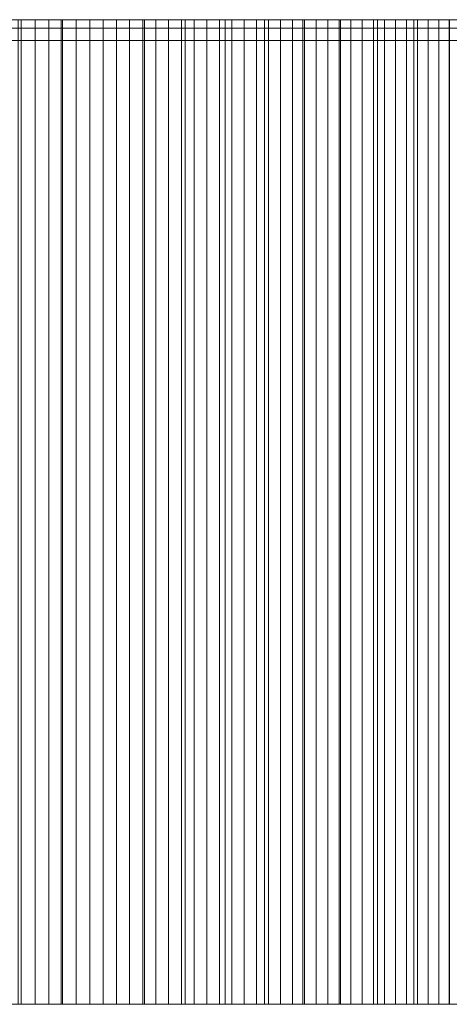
# Model space of a CAD drawing. Header units: centimetres. Extents: x -72 to 74, y -14 to 13.
# Tile 57 of 61: x 69.5 to 71.24, y 9.3 to 13.3. Entities that reach past the tile are written whole.
import ezdxf

# ---------------------------------------------------------------- set-up
doc = ezdxf.new("R2010")
doc.units = ezdxf.units.CM
doc.header["$LTSCALE"] = 2.54
doc.layers.add('Lucido design-1', color=7, linetype='Continuous')

# ---------------------------------------------------------------- blocks, each defined once
blk = doc.blocks.new('Gruppo-2-1')
at = {"color": 230, "linetype": 'Continuous', "lineweight": 9}
for points, invisible_edges in [([(29.3447, 13.3, -58.895), (29.3447, 13.3, -57.895), (73.3955, 13.3, -57.895), (29.3447, 13.3, -58.895)], 12), ([(74.3955, 13.3, -58.895), (29.3447, 13.3, -58.895), (73.3955, 13.3, -57.895), (74.3955, 13.3, -58.895)], 14), ([(68.8011, 13.3, 115.7204), (69.4948, 13.3, 116.5638), (69.8395, 13.3, 115.8761), (68.8011, 13.3, 115.7204)], 15), ([(68.862, 13.3, 115.598), (68.8011, 13.3, 115.7204), (69.8395, 13.3, 115.8761), (68.862, 13.3, 115.598)], 14), ([(68.9226, 13.3, 115.4753), (68.862, 13.3, 115.598), (69.8395, 13.3, 115.8761), (68.9226, 13.3, 115.4753)], 14), ([(68.9827, 13.3, 115.3525), (68.9226, 13.3, 115.4753), (69.8395, 13.3, 115.8761), (68.9827, 13.3, 115.3525)], 14), ([(69.0425, 13.3, 115.2295), (68.9827, 13.3, 115.3525), (69.8395, 13.3, 115.8761), (69.0425, 13.3, 115.2295)], 14), ([(69.1019, 13.3, 115.1063), (69.0425, 13.3, 115.2295), (69.8395, 13.3, 115.8761), (69.1019, 13.3, 115.1063)], 14), ([(69.1019, 13.3, 115.1063), (69.8395, 13.3, 115.8761), (70.1724, 13.3, 115.1826), (69.1019, 13.3, 115.1063)], 15), ([(69.1609, 13.3, 114.983), (69.1019, 13.3, 115.1063), (70.1724, 13.3, 115.1826), (69.1609, 13.3, 114.983)], 14), ([(69.2196, 13.3, 114.8594), (69.1609, 13.3, 114.983), (70.1724, 13.3, 115.1826), (69.2196, 13.3, 114.8594)], 14), ([(69.2778, 13.3, 114.7357), (69.2196, 13.3, 114.8594), (70.1724, 13.3, 115.1826), (69.2778, 13.3, 114.7357)], 14), ([(69.3357, 13.3, 114.6118), (69.2778, 13.3, 114.7357), (70.1724, 13.3, 115.1826), (69.3357, 13.3, 114.6118)], 14), ([(69.3357, 13.3, 114.6118), (70.1724, 13.3, 115.1826), (70.3344, 13.3, 114.8338), (69.3357, 13.3, 114.6118)], 13), ([(69.3932, 13.3, 114.4877), (69.3357, 13.3, 114.6118), (70.3344, 13.3, 114.8338), (69.3932, 13.3, 114.4877)], 14), ([(69.4503, 13.3, 114.3634), (69.3932, 13.3, 114.4877), (70.3344, 13.3, 114.8338), (69.4503, 13.3, 114.3634)], 14), ([(69.507, 13.3, 114.239), (69.4503, 13.3, 114.3634), (70.3344, 13.3, 114.8338), (69.507, 13.3, 114.239)], 14), ([(69.4948, 13.3, 116.5638), (69.6686, 13.3, 116.2207), (69.8395, 13.3, 115.8761), (69.4948, 13.3, 116.5638)], 12), ([(69.5633, 13.3, 114.1144), (69.507, 13.3, 114.239), (70.3344, 13.3, 114.8338), (69.5633, 13.3, 114.1144)], 14), ([(69.5633, 13.3, 114.1144), (70.3344, 13.3, 114.8338), (70.6494, 13.3, 114.132), (69.5633, 13.3, 114.1144)], 15), ([(69.6192, 13.3, 113.9896), (69.5633, 13.3, 114.1144), (70.6494, 13.3, 114.132), (69.6192, 13.3, 113.9896)], 14), ([(69.6748, 13.3, 113.8646), (69.6192, 13.3, 113.9896), (70.6494, 13.3, 114.132), (69.6748, 13.3, 113.8646)], 14), ([(69.7299, 13.3, 113.7394), (69.6748, 13.3, 113.8646), (70.6494, 13.3, 114.132), (69.7299, 13.3, 113.7394)], 14), ([(69.7847, 13.3, 113.6141), (69.7299, 13.3, 113.7394), (70.6494, 13.3, 114.132), (69.7847, 13.3, 113.6141)], 14), ([(69.8391, 13.3, 113.4887), (69.7847, 13.3, 113.6141), (70.6494, 13.3, 114.132), (69.8391, 13.3, 113.4887)], 14), ([(69.8931, 13.3, 113.363), (69.8391, 13.3, 113.4887), (70.6494, 13.3, 114.132), (69.8931, 13.3, 113.363)], 14), ([(69.8395, 13.3, 115.8761), (70.0074, 13.3, 115.5301), (70.1724, 13.3, 115.1826), (69.8395, 13.3, 115.8761)], 12), ([(69.8931, 13.3, 113.363), (70.6494, 13.3, 114.132), (70.9524, 13.3, 113.4249), (69.8931, 13.3, 113.363)], 15), ([(69.9467, 13.3, 113.2372), (69.8931, 13.3, 113.363), (70.9524, 13.3, 113.4249), (69.9467, 13.3, 113.2372)], 14), ([(69.9999, 13.3, 113.1112), (69.9467, 13.3, 113.2372), (70.9524, 13.3, 113.4249), (69.9999, 13.3, 113.1112)], 14), ([(70.0527, 13.3, 112.985), (69.9999, 13.3, 113.1112), (70.9524, 13.3, 113.4249), (70.0527, 13.3, 112.985)], 14), ([(70.1051, 13.3, 112.8587), (70.0527, 13.3, 112.985), (70.9524, 13.3, 113.4249), (70.1051, 13.3, 112.8587)], 14), ([(70.1572, 13.3, 112.7323), (70.1051, 13.3, 112.8587), (70.9524, 13.3, 113.4249), (70.1572, 13.3, 112.7323)], 14), ([(70.1572, 13.3, 112.7323), (70.9524, 13.3, 113.4249), (71.2432, 13.3, 112.7128), (70.1572, 13.3, 112.7323)], 15), ([(70.2088, 13.3, 112.6056), (70.1572, 13.3, 112.7323), (71.2432, 13.3, 112.7128), (70.2088, 13.3, 112.6056)], 14), ([(70.26, 13.3, 112.4788), (70.2088, 13.3, 112.6056), (71.2432, 13.3, 112.7128), (70.26, 13.3, 112.4788)], 14), ([(70.3109, 13.3, 112.3519), (70.26, 13.3, 112.4788), (71.2432, 13.3, 112.7128), (70.3109, 13.3, 112.3519)], 14), ([(70.3614, 13.3, 112.2248), (70.3109, 13.3, 112.3519), (71.2432, 13.3, 112.7128), (70.3614, 13.3, 112.2248)], 14), ([(70.3344, 13.3, 114.8338), (70.4934, 13.3, 114.4835), (70.6494, 13.3, 114.132), (70.3344, 13.3, 114.8338)], 12), ([(70.4114, 13.3, 112.0975), (70.3614, 13.3, 112.2248), (71.2432, 13.3, 112.7128), (70.4114, 13.3, 112.0975)], 14), ([(70.4611, 13.3, 111.9701), (70.4114, 13.3, 112.0975), (71.2432, 13.3, 112.7128), (70.4611, 13.3, 111.9701)], 14), ([(70.4611, 13.3, 111.9701), (71.2432, 13.3, 112.7128), (71.5219, 13.3, 111.9957), (70.4611, 13.3, 111.9701)], 15), ([(70.5103, 13.3, 111.8425), (70.4611, 13.3, 111.9701), (71.5219, 13.3, 111.9957), (70.5103, 13.3, 111.8425)], 14), ([(70.5592, 13.3, 111.7148), (70.5103, 13.3, 111.8425), (71.5219, 13.3, 111.9957), (70.5592, 13.3, 111.7148)], 14), ([(70.6077, 13.3, 111.5869), (70.5592, 13.3, 111.7148), (71.5219, 13.3, 111.9957), (70.6077, 13.3, 111.5869)], 14), ([(70.6558, 13.3, 111.4589), (70.6077, 13.3, 111.5869), (71.5219, 13.3, 111.9957), (70.6558, 13.3, 111.4589)], 14), ([(70.6494, 13.3, 114.132), (70.8024, 13.3, 113.7791), (70.9524, 13.3, 113.4249), (70.6494, 13.3, 114.132)], 12), ([(70.7034, 13.3, 111.3307), (70.6558, 13.3, 111.4589), (71.5219, 13.3, 111.9957), (70.7034, 13.3, 111.3307)], 14), ([(70.7034, 13.3, 111.3307), (71.5219, 13.3, 111.9957), (71.7882, 13.3, 111.2741), (70.7034, 13.3, 111.3307)], 15), ([(70.7507, 13.3, 111.2024), (70.7034, 13.3, 111.3307), (71.7882, 13.3, 111.2741), (70.7507, 13.3, 111.2024)], 14), ([(70.7976, 13.3, 111.0739), (70.7507, 13.3, 111.2024), (71.7882, 13.3, 111.2741), (70.7976, 13.3, 111.0739)], 14), ([(70.8441, 13.3, 110.9453), (70.7976, 13.3, 111.0739), (71.7882, 13.3, 111.2741), (70.8441, 13.3, 110.9453)], 14), ([(70.8902, 13.3, 110.8165), (70.8441, 13.3, 110.9453), (71.7882, 13.3, 111.2741), (70.8902, 13.3, 110.8165)], 14), ([(70.8902, 13.3, 110.8165), (71.7882, 13.3, 111.2741), (71.9168, 13.3, 110.9116), (70.8902, 13.3, 110.8165)], 13), ([(70.9359, 13.3, 110.6876), (70.8902, 13.3, 110.8165), (71.9168, 13.3, 110.9116), (70.9359, 13.3, 110.6876)], 14), ([(70.9811, 13.3, 110.5586), (70.9359, 13.3, 110.6876), (71.9168, 13.3, 110.9116), (70.9811, 13.3, 110.5586)], 14), ([(70.9524, 13.3, 113.4249), (71.0993, 13.3, 113.0695), (71.2432, 13.3, 112.7128), (70.9524, 13.3, 113.4249)], 12), ([(71.026, 13.3, 110.4294), (70.9811, 13.3, 110.5586), (71.9168, 13.3, 110.9116), (71.026, 13.3, 110.4294)], 14), ([(71.0705, 13.3, 110.3), (71.026, 13.3, 110.4294), (71.9168, 13.3, 110.9116), (71.0705, 13.3, 110.3)], 14), ([(71.1146, 13.3, 110.1706), (71.0705, 13.3, 110.3), (71.9168, 13.3, 110.9116), (71.1146, 13.3, 110.1706)], 14), ([(71.1146, 13.3, 110.1706), (71.9168, 13.3, 110.9116), (72.1645, 13.3, 110.1833), (71.1146, 13.3, 110.1706)], 15), ([(71.1582, 13.3, 110.041), (71.1146, 13.3, 110.1706), (72.1645, 13.3, 110.1833), (71.1582, 13.3, 110.041)], 14), ([(71.2015, 13.3, 109.9113), (71.1582, 13.3, 110.041), (72.1645, 13.3, 110.1833), (71.2015, 13.3, 109.9113)], 14), ([(71.2444, 13.3, 109.7814), (71.2015, 13.3, 109.9113), (72.1645, 13.3, 110.1833), (71.2444, 13.3, 109.7814)], 14), ([(71.2432, 13.3, 112.7128), (71.3841, 13.3, 112.3548), (71.5219, 13.3, 111.9957), (71.2432, 13.3, 112.7128)], 12), ([(-14.5734, 13.2658, 96.0359), (35.8883, 13.2658, 139.5837), (73.3955, 13.2658, 95.1085), (-14.5734, 13.2658, 96.0359)], 15), ([(-14.5734, 13.2658, -57.895), (-14.5734, 13.2658, 96.0359), (73.3955, 13.2658, 95.1085), (-14.5734, 13.2658, -57.895)], 14), ([(-14.5734, 13.2658, -57.895), (73.3955, 13.2658, 95.1085), (73.3955, 13.2658, -57.895), (-14.5734, 13.2658, -57.895)], 9), ([(35.8883, 13.2658, 139.5837), (59.2328, 13.2658, 128.4351), (73.3955, 13.2658, 95.1085), (35.8883, 13.2658, 139.5837)], 15), ([(59.2328, 13.2658, 128.4351), (65.2035, 13.2658, 121.6872), (70.4114, 13.2658, 112.0975), (59.2328, 13.2658, 128.4351)], 15), ([(59.2328, 13.2658, 128.4351), (70.4114, 13.2658, 112.0975), (73.3955, 13.2658, 95.1085), (59.2328, 13.2658, 128.4351)], 15), ([(65.2035, 13.2658, 121.6872), (67.9746, 13.2658, 117.2943), (70.4114, 13.2658, 112.0975), (65.2035, 13.2658, 121.6872)], 15), ([(67.9746, 13.2658, 117.2943), (69.0425, 13.2658, 115.2295), (70.4114, 13.2658, 112.0975), (67.9746, 13.2658, 117.2943)], 15), ([(69.0425, 13.2658, 115.2295), (69.4503, 13.2658, 114.3634), (69.8931, 13.2658, 113.363), (69.0425, 13.2658, 115.2295)], 15), ([(69.0425, 13.2658, 115.2295), (69.8931, 13.2658, 113.363), (70.4114, 13.2658, 112.0975), (69.0425, 13.2658, 115.2295)], 15), ([(69.4503, 13.2658, 114.3634), (69.507, 13.2658, 114.239), (69.6192, 13.2658, 113.9896), (69.4503, 13.2658, 114.3634)], 14), ([(69.4503, 13.2658, 114.3634), (69.6192, 13.2658, 113.9896), (69.8931, 13.2658, 113.363), (69.4503, 13.2658, 114.3634)], 15), ([(69.507, 13.2658, 114.239), (69.5633, 13.2658, 114.1144), (69.6192, 13.2658, 113.9896), (69.507, 13.2658, 114.239)], 12), ([(69.6192, 13.2658, 113.9896), (69.6748, 13.2658, 113.8646), (69.7299, 13.2658, 113.7394), (69.6192, 13.2658, 113.9896)], 12), ([(69.6192, 13.2658, 113.9896), (69.7299, 13.2658, 113.7394), (69.8931, 13.2658, 113.363), (69.6192, 13.2658, 113.9896)], 15), ([(69.7299, 13.2658, 113.7394), (69.7847, 13.2658, 113.6141), (69.8931, 13.2658, 113.363), (69.7299, 13.2658, 113.7394)], 14), ([(69.7847, 13.2658, 113.6141), (69.8391, 13.2658, 113.4887), (69.8931, 13.2658, 113.363), (69.7847, 13.2658, 113.6141)], 12), ([(69.8931, 13.2658, 113.363), (69.9467, 13.2658, 113.2372), (69.9999, 13.2658, 113.1112), (69.8931, 13.2658, 113.363)], 12), ([(69.8931, 13.2658, 113.363), (69.9999, 13.2658, 113.1112), (70.1572, 13.2658, 112.7323), (69.8931, 13.2658, 113.363)], 15), ([(69.8931, 13.2658, 113.363), (70.1572, 13.2658, 112.7323), (70.4114, 13.2658, 112.0975), (69.8931, 13.2658, 113.363)], 15), ([(69.9999, 13.2658, 113.1112), (70.0527, 13.2658, 112.985), (70.1572, 13.2658, 112.7323), (69.9999, 13.2658, 113.1112)], 14), ([(70.0527, 13.2658, 112.985), (70.1051, 13.2658, 112.8587), (70.1572, 13.2658, 112.7323), (70.0527, 13.2658, 112.985)], 12), ([(70.1572, 13.2658, 112.7323), (70.2088, 13.2658, 112.6056), (70.26, 13.2658, 112.4788), (70.1572, 13.2658, 112.7323)], 12), ([(70.1572, 13.2658, 112.7323), (70.26, 13.2658, 112.4788), (70.3109, 13.2658, 112.3519), (70.1572, 13.2658, 112.7323)], 13), ([(70.1572, 13.2658, 112.7323), (70.3109, 13.2658, 112.3519), (70.4114, 13.2658, 112.0975), (70.1572, 13.2658, 112.7323)], 15), ([(70.3109, 13.2658, 112.3519), (70.3614, 13.2658, 112.2248), (70.4114, 13.2658, 112.0975), (70.3109, 13.2658, 112.3519)], 12), ([(70.4114, 13.2658, 112.0975), (70.4611, 13.2658, 111.9701), (70.5103, 13.2658, 111.8425), (70.4114, 13.2658, 112.0975)], 12), ([(70.4114, 13.2658, 112.0975), (70.5103, 13.2658, 111.8425), (70.6077, 13.2658, 111.5869), (70.4114, 13.2658, 112.0975)], 15), ([(70.4114, 13.2658, 112.0975), (70.6077, 13.2658, 111.5869), (70.7507, 13.2658, 111.2024), (70.4114, 13.2658, 112.0975)], 15), ([(70.4114, 13.2658, 112.0975), (70.7507, 13.2658, 111.2024), (71.2015, 13.2658, 109.9113), (70.4114, 13.2658, 112.0975)], 15), ([(70.4114, 13.2658, 112.0975), (71.2015, 13.2658, 109.9113), (72.0846, 13.2658, 106.893), (70.4114, 13.2658, 112.0975)], 15), ([(70.4114, 13.2658, 112.0975), (72.0846, 13.2658, 106.893), (72.9295, 13.2658, 102.7402), (70.4114, 13.2658, 112.0975)], 15), ([(70.4114, 13.2658, 112.0975), (72.9295, 13.2658, 102.7402), (73.3955, 13.2658, 95.1085), (70.4114, 13.2658, 112.0975)], 15), ([(70.5103, 13.2658, 111.8425), (70.5592, 13.2658, 111.7148), (70.6077, 13.2658, 111.5869), (70.5103, 13.2658, 111.8425)], 12), ([(70.6077, 13.2658, 111.5869), (70.6558, 13.2658, 111.4589), (70.7507, 13.2658, 111.2024), (70.6077, 13.2658, 111.5869)], 14), ([(70.6558, 13.2658, 111.4589), (70.7034, 13.2658, 111.3307), (70.7507, 13.2658, 111.2024), (70.6558, 13.2658, 111.4589)], 12), ([(70.7507, 13.2658, 111.2024), (70.7976, 13.2658, 111.0739), (70.8441, 13.2658, 110.9453), (70.7507, 13.2658, 111.2024)], 12), ([(70.7507, 13.2658, 111.2024), (70.8441, 13.2658, 110.9453), (70.9359, 13.2658, 110.6876), (70.7507, 13.2658, 111.2024)], 15), ([(70.7507, 13.2658, 111.2024), (70.9359, 13.2658, 110.6876), (71.2015, 13.2658, 109.9113), (70.7507, 13.2658, 111.2024)], 15), ([(70.8441, 13.2658, 110.9453), (70.8902, 13.2658, 110.8165), (70.9359, 13.2658, 110.6876), (70.8441, 13.2658, 110.9453)], 12), ([(70.9359, 13.2658, 110.6876), (70.9811, 13.2658, 110.5586), (71.026, 13.2658, 110.4294), (70.9359, 13.2658, 110.6876)], 12), ([(70.9359, 13.2658, 110.6876), (71.026, 13.2658, 110.4294), (71.1146, 13.2658, 110.1706), (70.9359, 13.2658, 110.6876)], 15), ([(70.9359, 13.2658, 110.6876), (71.1146, 13.2658, 110.1706), (71.2015, 13.2658, 109.9113), (70.9359, 13.2658, 110.6876)], 15), ([(71.026, 13.2658, 110.4294), (71.0705, 13.2658, 110.3), (71.1146, 13.2658, 110.1706), (71.026, 13.2658, 110.4294)], 12), ([(71.1146, 13.2658, 110.1706), (71.1582, 13.2658, 110.041), (71.2015, 13.2658, 109.9113), (71.1146, 13.2658, 110.1706)], 12), ([(71.2015, 13.2658, 109.9113), (71.2444, 13.2658, 109.7814), (71.2868, 13.2658, 109.6514), (71.2015, 13.2658, 109.9113)], 12), ([(71.2015, 13.2658, 109.9113), (71.2868, 13.2658, 109.6514), (71.3289, 13.2658, 109.5213), (71.2015, 13.2658, 109.9113)], 13), ([(71.2015, 13.2658, 109.9113), (71.3289, 13.2658, 109.5213), (71.4118, 13.2658, 109.2606), (71.2015, 13.2658, 109.9113)], 15), ([(71.2015, 13.2658, 109.9113), (71.4118, 13.2658, 109.2606), (71.6508, 13.2658, 108.4756), (71.2015, 13.2658, 109.9113)], 15), ([(71.2015, 13.2658, 109.9113), (71.6508, 13.2658, 108.4756), (72.0846, 13.2658, 106.893), (71.2015, 13.2658, 109.9113)], 15), ([(-14.5734, 13.2158, 96.0359), (35.8883, 13.2158, 139.5837), (73.3955, 13.2158, 95.1085), (-14.5734, 13.2158, 96.0359)], 15), ([(-14.5734, 13.2158, -57.895), (-14.5734, 13.2158, 96.0359), (73.3955, 13.2158, 95.1085), (-14.5734, 13.2158, -57.895)], 14), ([(-14.5734, 13.2158, -57.895), (73.3955, 13.2158, 95.1085), (73.3955, 13.2158, -57.895), (-14.5734, 13.2158, -57.895)], 9), ([(35.8883, 13.2158, 139.5837), (59.2328, 13.2158, 128.4351), (73.3955, 13.2158, 95.1085), (35.8883, 13.2158, 139.5837)], 15), ([(59.2328, 13.2158, 128.4351), (65.2035, 13.2158, 121.6872), (70.4114, 13.2158, 112.0975), (59.2328, 13.2158, 128.4351)], 15), ([(59.2328, 13.2158, 128.4351), (70.4114, 13.2158, 112.0975), (73.3955, 13.2158, 95.1085), (59.2328, 13.2158, 128.4351)], 15), ([(65.2035, 13.2158, 121.6872), (67.9746, 13.2158, 117.2943), (70.4114, 13.2158, 112.0975), (65.2035, 13.2158, 121.6872)], 15), ([(67.9746, 13.2158, 117.2943), (69.0425, 13.2158, 115.2295), (70.4114, 13.2158, 112.0975), (67.9746, 13.2158, 117.2943)], 15), ([(69.0425, 13.2158, 115.2295), (69.4503, 13.2158, 114.3634), (69.8931, 13.2158, 113.363), (69.0425, 13.2158, 115.2295)], 15), ([(69.0425, 13.2158, 115.2295), (69.8931, 13.2158, 113.363), (70.4114, 13.2158, 112.0975), (69.0425, 13.2158, 115.2295)], 15), ([(69.4503, 13.2158, 114.3634), (69.507, 13.2158, 114.239), (69.6192, 13.2158, 113.9896), (69.4503, 13.2158, 114.3634)], 14), ([(69.4503, 13.2158, 114.3634), (69.6192, 13.2158, 113.9896), (69.8931, 13.2158, 113.363), (69.4503, 13.2158, 114.3634)], 15), ([(69.507, 13.2158, 114.239), (69.5633, 13.2158, 114.1144), (69.6192, 13.2158, 113.9896), (69.507, 13.2158, 114.239)], 12), ([(69.6192, 13.2158, 113.9896), (69.6748, 13.2158, 113.8646), (69.7299, 13.2158, 113.7394), (69.6192, 13.2158, 113.9896)], 12), ([(69.6192, 13.2158, 113.9896), (69.7299, 13.2158, 113.7394), (69.8931, 13.2158, 113.363), (69.6192, 13.2158, 113.9896)], 15), ([(69.7299, 13.2158, 113.7394), (69.7847, 13.2158, 113.6141), (69.8931, 13.2158, 113.363), (69.7299, 13.2158, 113.7394)], 14), ([(69.7847, 13.2158, 113.6141), (69.8391, 13.2158, 113.4887), (69.8931, 13.2158, 113.363), (69.7847, 13.2158, 113.6141)], 12), ([(69.8931, 13.2158, 113.363), (69.9467, 13.2158, 113.2372), (69.9999, 13.2158, 113.1112), (69.8931, 13.2158, 113.363)], 12), ([(69.8931, 13.2158, 113.363), (69.9999, 13.2158, 113.1112), (70.1572, 13.2158, 112.7323), (69.8931, 13.2158, 113.363)], 15), ([(69.8931, 13.2158, 113.363), (70.1572, 13.2158, 112.7323), (70.4114, 13.2158, 112.0975), (69.8931, 13.2158, 113.363)], 15), ([(69.9999, 13.2158, 113.1112), (70.0527, 13.2158, 112.985), (70.1572, 13.2158, 112.7323), (69.9999, 13.2158, 113.1112)], 14), ([(70.0527, 13.2158, 112.985), (70.1051, 13.2158, 112.8587), (70.1572, 13.2158, 112.7323), (70.0527, 13.2158, 112.985)], 12), ([(70.1572, 13.2158, 112.7323), (70.2088, 13.2158, 112.6056), (70.26, 13.2158, 112.4788), (70.1572, 13.2158, 112.7323)], 12), ([(70.1572, 13.2158, 112.7323), (70.26, 13.2158, 112.4788), (70.3109, 13.2158, 112.3519), (70.1572, 13.2158, 112.7323)], 13), ([(70.1572, 13.2158, 112.7323), (70.3109, 13.2158, 112.3519), (70.4114, 13.2158, 112.0975), (70.1572, 13.2158, 112.7323)], 15), ([(70.3109, 13.2158, 112.3519), (70.3614, 13.2158, 112.2248), (70.4114, 13.2158, 112.0975), (70.3109, 13.2158, 112.3519)], 12), ([(70.4114, 13.2158, 112.0975), (70.4611, 13.2158, 111.9701), (70.5103, 13.2158, 111.8425), (70.4114, 13.2158, 112.0975)], 12), ([(70.4114, 13.2158, 112.0975), (70.5103, 13.2158, 111.8425), (70.6077, 13.2158, 111.5869), (70.4114, 13.2158, 112.0975)], 15), ([(70.4114, 13.2158, 112.0975), (70.6077, 13.2158, 111.5869), (70.7507, 13.2158, 111.2024), (70.4114, 13.2158, 112.0975)], 15), ([(70.4114, 13.2158, 112.0975), (70.7507, 13.2158, 111.2024), (71.2015, 13.2158, 109.9113), (70.4114, 13.2158, 112.0975)], 15), ([(70.4114, 13.2158, 112.0975), (71.2015, 13.2158, 109.9113), (72.0846, 13.2158, 106.893), (70.4114, 13.2158, 112.0975)], 15), ([(70.4114, 13.2158, 112.0975), (72.0846, 13.2158, 106.893), (72.9295, 13.2158, 102.7402), (70.4114, 13.2158, 112.0975)], 15), ([(70.4114, 13.2158, 112.0975), (72.9295, 13.2158, 102.7402), (73.3955, 13.2158, 95.1085), (70.4114, 13.2158, 112.0975)], 15), ([(70.5103, 13.2158, 111.8425), (70.5592, 13.2158, 111.7148), (70.6077, 13.2158, 111.5869), (70.5103, 13.2158, 111.8425)], 12), ([(70.6077, 13.2158, 111.5869), (70.6558, 13.2158, 111.4589), (70.7507, 13.2158, 111.2024), (70.6077, 13.2158, 111.5869)], 14), ([(70.6558, 13.2158, 111.4589), (70.7034, 13.2158, 111.3307), (70.7507, 13.2158, 111.2024), (70.6558, 13.2158, 111.4589)], 12), ([(70.7507, 13.2158, 111.2024), (70.7976, 13.2158, 111.0739), (70.8441, 13.2158, 110.9453), (70.7507, 13.2158, 111.2024)], 12), ([(70.7507, 13.2158, 111.2024), (70.8441, 13.2158, 110.9453), (70.9359, 13.2158, 110.6876), (70.7507, 13.2158, 111.2024)], 15), ([(70.7507, 13.2158, 111.2024), (70.9359, 13.2158, 110.6876), (71.2015, 13.2158, 109.9113), (70.7507, 13.2158, 111.2024)], 15), ([(70.8441, 13.2158, 110.9453), (70.8902, 13.2158, 110.8165), (70.9359, 13.2158, 110.6876), (70.8441, 13.2158, 110.9453)], 12), ([(70.9359, 13.2158, 110.6876), (70.9811, 13.2158, 110.5586), (71.026, 13.2158, 110.4294), (70.9359, 13.2158, 110.6876)], 12), ([(70.9359, 13.2158, 110.6876), (71.026, 13.2158, 110.4294), (71.1146, 13.2158, 110.1706), (70.9359, 13.2158, 110.6876)], 15), ([(70.9359, 13.2158, 110.6876), (71.1146, 13.2158, 110.1706), (71.2015, 13.2158, 109.9113), (70.9359, 13.2158, 110.6876)], 15), ([(71.026, 13.2158, 110.4294), (71.0705, 13.2158, 110.3), (71.1146, 13.2158, 110.1706), (71.026, 13.2158, 110.4294)], 12), ([(71.1146, 13.2158, 110.1706), (71.1582, 13.2158, 110.041), (71.2015, 13.2158, 109.9113), (71.1146, 13.2158, 110.1706)], 12), ([(71.2015, 13.2158, 109.9113), (71.2444, 13.2158, 109.7814), (71.2868, 13.2158, 109.6514), (71.2015, 13.2158, 109.9113)], 12), ([(71.2015, 13.2158, 109.9113), (71.2868, 13.2158, 109.6514), (71.3289, 13.2158, 109.5213), (71.2015, 13.2158, 109.9113)], 13), ([(71.2015, 13.2158, 109.9113), (71.3289, 13.2158, 109.5213), (71.4118, 13.2158, 109.2606), (71.2015, 13.2158, 109.9113)], 15), ([(71.2015, 13.2158, 109.9113), (71.4118, 13.2158, 109.2606), (71.6508, 13.2158, 108.4756), (71.2015, 13.2158, 109.9113)], 15), ([(71.2015, 13.2158, 109.9113), (71.6508, 13.2158, 108.4756), (72.0846, 13.2158, 106.893), (71.2015, 13.2158, 109.9113)], 15), ([(29.3447, 9.3, -58.895), (29.3447, 9.3, -57.895), (73.3955, 9.3, -57.895), (29.3447, 9.3, -58.895)], 12), ([(74.3955, 9.3, -58.895), (29.3447, 9.3, -58.895), (73.3955, 9.3, -57.895), (74.3955, 9.3, -58.895)], 14), ([(68.8011, 9.3, 115.7204), (69.4948, 9.3, 116.5638), (69.8395, 9.3, 115.8761), (68.8011, 9.3, 115.7204)], 15), ([(68.862, 9.3, 115.598), (68.8011, 9.3, 115.7204), (69.8395, 9.3, 115.8761), (68.862, 9.3, 115.598)], 14), ([(68.9226, 9.3, 115.4753), (68.862, 9.3, 115.598), (69.8395, 9.3, 115.8761), (68.9226, 9.3, 115.4753)], 14), ([(68.9827, 9.3, 115.3525), (68.9226, 9.3, 115.4753), (69.8395, 9.3, 115.8761), (68.9827, 9.3, 115.3525)], 14), ([(69.0425, 9.3, 115.2295), (68.9827, 9.3, 115.3525), (69.8395, 9.3, 115.8761), (69.0425, 9.3, 115.2295)], 14), ([(69.1019, 9.3, 115.1063), (69.0425, 9.3, 115.2295), (69.8395, 9.3, 115.8761), (69.1019, 9.3, 115.1063)], 14), ([(69.1019, 9.3, 115.1063), (69.8395, 9.3, 115.8761), (70.1724, 9.3, 115.1826), (69.1019, 9.3, 115.1063)], 15), ([(69.1609, 9.3, 114.983), (69.1019, 9.3, 115.1063), (70.1724, 9.3, 115.1826), (69.1609, 9.3, 114.983)], 14), ([(69.2196, 9.3, 114.8594), (69.1609, 9.3, 114.983), (70.1724, 9.3, 115.1826), (69.2196, 9.3, 114.8594)], 14), ([(69.2778, 9.3, 114.7357), (69.2196, 9.3, 114.8594), (70.1724, 9.3, 115.1826), (69.2778, 9.3, 114.7357)], 14), ([(69.3357, 9.3, 114.6118), (69.2778, 9.3, 114.7357), (70.1724, 9.3, 115.1826), (69.3357, 9.3, 114.6118)], 14), ([(69.3357, 9.3, 114.6118), (70.1724, 9.3, 115.1826), (70.3344, 9.3, 114.8338), (69.3357, 9.3, 114.6118)], 13), ([(69.3932, 9.3, 114.4877), (69.3357, 9.3, 114.6118), (70.3344, 9.3, 114.8338), (69.3932, 9.3, 114.4877)], 14), ([(69.4503, 9.3, 114.3634), (69.3932, 9.3, 114.4877), (70.3344, 9.3, 114.8338), (69.4503, 9.3, 114.3634)], 14), ([(69.507, 9.3, 114.239), (69.4503, 9.3, 114.3634), (70.3344, 9.3, 114.8338), (69.507, 9.3, 114.239)], 14), ([(69.4948, 9.3, 116.5638), (69.6686, 9.3, 116.2207), (69.8395, 9.3, 115.8761), (69.4948, 9.3, 116.5638)], 12), ([(69.5633, 9.3, 114.1144), (69.507, 9.3, 114.239), (70.3344, 9.3, 114.8338), (69.5633, 9.3, 114.1144)], 14), ([(69.5633, 9.3, 114.1144), (70.3344, 9.3, 114.8338), (70.6494, 9.3, 114.132), (69.5633, 9.3, 114.1144)], 15), ([(69.6192, 9.3, 113.9896), (69.5633, 9.3, 114.1144), (70.6494, 9.3, 114.132), (69.6192, 9.3, 113.9896)], 14), ([(69.6748, 9.3, 113.8646), (69.6192, 9.3, 113.9896), (70.6494, 9.3, 114.132), (69.6748, 9.3, 113.8646)], 14), ([(69.7299, 9.3, 113.7394), (69.6748, 9.3, 113.8646), (70.6494, 9.3, 114.132), (69.7299, 9.3, 113.7394)], 14), ([(69.7847, 9.3, 113.6141), (69.7299, 9.3, 113.7394), (70.6494, 9.3, 114.132), (69.7847, 9.3, 113.6141)], 14), ([(69.8391, 9.3, 113.4887), (69.7847, 9.3, 113.6141), (70.6494, 9.3, 114.132), (69.8391, 9.3, 113.4887)], 14), ([(69.8931, 9.3, 113.363), (69.8391, 9.3, 113.4887), (70.6494, 9.3, 114.132), (69.8931, 9.3, 113.363)], 14), ([(69.8395, 9.3, 115.8761), (70.0074, 9.3, 115.5301), (70.1724, 9.3, 115.1826), (69.8395, 9.3, 115.8761)], 12), ([(69.8931, 9.3, 113.363), (70.6494, 9.3, 114.132), (70.9524, 9.3, 113.4249), (69.8931, 9.3, 113.363)], 15), ([(69.9467, 9.3, 113.2372), (69.8931, 9.3, 113.363), (70.9524, 9.3, 113.4249), (69.9467, 9.3, 113.2372)], 14), ([(69.9999, 9.3, 113.1112), (69.9467, 9.3, 113.2372), (70.9524, 9.3, 113.4249), (69.9999, 9.3, 113.1112)], 14), ([(70.0527, 9.3, 112.985), (69.9999, 9.3, 113.1112), (70.9524, 9.3, 113.4249), (70.0527, 9.3, 112.985)], 14), ([(70.1051, 9.3, 112.8587), (70.0527, 9.3, 112.985), (70.9524, 9.3, 113.4249), (70.1051, 9.3, 112.8587)], 14), ([(70.1572, 9.3, 112.7323), (70.1051, 9.3, 112.8587), (70.9524, 9.3, 113.4249), (70.1572, 9.3, 112.7323)], 14), ([(70.1572, 9.3, 112.7323), (70.9524, 9.3, 113.4249), (71.2432, 9.3, 112.7128), (70.1572, 9.3, 112.7323)], 15), ([(70.2088, 9.3, 112.6056), (70.1572, 9.3, 112.7323), (71.2432, 9.3, 112.7128), (70.2088, 9.3, 112.6056)], 14), ([(70.26, 9.3, 112.4788), (70.2088, 9.3, 112.6056), (71.2432, 9.3, 112.7128), (70.26, 9.3, 112.4788)], 14), ([(70.3109, 9.3, 112.3519), (70.26, 9.3, 112.4788), (71.2432, 9.3, 112.7128), (70.3109, 9.3, 112.3519)], 14), ([(70.3614, 9.3, 112.2248), (70.3109, 9.3, 112.3519), (71.2432, 9.3, 112.7128), (70.3614, 9.3, 112.2248)], 14), ([(70.3344, 9.3, 114.8338), (70.4934, 9.3, 114.4835), (70.6494, 9.3, 114.132), (70.3344, 9.3, 114.8338)], 12), ([(70.4114, 9.3, 112.0975), (70.3614, 9.3, 112.2248), (71.2432, 9.3, 112.7128), (70.4114, 9.3, 112.0975)], 14), ([(70.4611, 9.3, 111.9701), (70.4114, 9.3, 112.0975), (71.2432, 9.3, 112.7128), (70.4611, 9.3, 111.9701)], 14), ([(70.4611, 9.3, 111.9701), (71.2432, 9.3, 112.7128), (71.5219, 9.3, 111.9957), (70.4611, 9.3, 111.9701)], 15), ([(70.5103, 9.3, 111.8425), (70.4611, 9.3, 111.9701), (71.5219, 9.3, 111.9957), (70.5103, 9.3, 111.8425)], 14), ([(70.5592, 9.3, 111.7148), (70.5103, 9.3, 111.8425), (71.5219, 9.3, 111.9957), (70.5592, 9.3, 111.7148)], 14), ([(70.6077, 9.3, 111.5869), (70.5592, 9.3, 111.7148), (71.5219, 9.3, 111.9957), (70.6077, 9.3, 111.5869)], 14), ([(70.6558, 9.3, 111.4589), (70.6077, 9.3, 111.5869), (71.5219, 9.3, 111.9957), (70.6558, 9.3, 111.4589)], 14), ([(70.6494, 9.3, 114.132), (70.8024, 9.3, 113.7791), (70.9524, 9.3, 113.4249), (70.6494, 9.3, 114.132)], 12), ([(70.7034, 9.3, 111.3307), (70.6558, 9.3, 111.4589), (71.5219, 9.3, 111.9957), (70.7034, 9.3, 111.3307)], 14), ([(70.7034, 9.3, 111.3307), (71.5219, 9.3, 111.9957), (71.7882, 9.3, 111.2741), (70.7034, 9.3, 111.3307)], 15), ([(70.7507, 9.3, 111.2024), (70.7034, 9.3, 111.3307), (71.7882, 9.3, 111.2741), (70.7507, 9.3, 111.2024)], 14), ([(70.7976, 9.3, 111.0739), (70.7507, 9.3, 111.2024), (71.7882, 9.3, 111.2741), (70.7976, 9.3, 111.0739)], 14), ([(70.8441, 9.3, 110.9453), (70.7976, 9.3, 111.0739), (71.7882, 9.3, 111.2741), (70.8441, 9.3, 110.9453)], 14), ([(70.8902, 9.3, 110.8165), (70.8441, 9.3, 110.9453), (71.7882, 9.3, 111.2741), (70.8902, 9.3, 110.8165)], 14), ([(70.8902, 9.3, 110.8165), (71.7882, 9.3, 111.2741), (71.9168, 9.3, 110.9116), (70.8902, 9.3, 110.8165)], 13), ([(70.9359, 9.3, 110.6876), (70.8902, 9.3, 110.8165), (71.9168, 9.3, 110.9116), (70.9359, 9.3, 110.6876)], 14), ([(70.9811, 9.3, 110.5586), (70.9359, 9.3, 110.6876), (71.9168, 9.3, 110.9116), (70.9811, 9.3, 110.5586)], 14), ([(70.9524, 9.3, 113.4249), (71.0993, 9.3, 113.0695), (71.2432, 9.3, 112.7128), (70.9524, 9.3, 113.4249)], 12), ([(71.026, 9.3, 110.4294), (70.9811, 9.3, 110.5586), (71.9168, 9.3, 110.9116), (71.026, 9.3, 110.4294)], 14), ([(71.0705, 9.3, 110.3), (71.026, 9.3, 110.4294), (71.9168, 9.3, 110.9116), (71.0705, 9.3, 110.3)], 14), ([(71.1146, 9.3, 110.1706), (71.0705, 9.3, 110.3), (71.9168, 9.3, 110.9116), (71.1146, 9.3, 110.1706)], 14), ([(71.1146, 9.3, 110.1706), (71.9168, 9.3, 110.9116), (72.1645, 9.3, 110.1833), (71.1146, 9.3, 110.1706)], 15), ([(71.1582, 9.3, 110.041), (71.1146, 9.3, 110.1706), (72.1645, 9.3, 110.1833), (71.1582, 9.3, 110.041)], 14), ([(71.2015, 9.3, 109.9113), (71.1582, 9.3, 110.041), (72.1645, 9.3, 110.1833), (71.2015, 9.3, 109.9113)], 14), ([(71.2444, 9.3, 109.7814), (71.2015, 9.3, 109.9113), (72.1645, 9.3, 110.1833), (71.2444, 9.3, 109.7814)], 14), ([(71.2432, 9.3, 112.7128), (71.3841, 9.3, 112.3548), (71.5219, 9.3, 111.9957), (71.2432, 9.3, 112.7128)], 12)]:
    blk.add_3dface(points, dxfattribs=dict(at, invisible_edges=invisible_edges))
for points in [[(29.3447, 13.3, -58.895), (29.3447, 9.3, -58.895), (74.3955, 9.3, -58.895), (74.3955, 13.3, -58.895)], [(73.3955, 13.3, -57.895), (73.3955, 9.3, -57.895), (29.3447, 9.3, -57.895), (29.3447, 13.3, -57.895)], [(69.4503, 13.3, 114.3634), (69.4503, 9.3, 114.3634), (69.507, 9.3, 114.239), (69.507, 13.3, 114.239)], [(69.6686, 13.3, 116.2207), (69.6686, 9.3, 116.2207), (69.4948, 9.3, 116.5638), (69.4948, 13.3, 116.5638)], [(69.507, 13.3, 114.239), (69.507, 9.3, 114.239), (69.5633, 9.3, 114.1144), (69.5633, 13.3, 114.1144)], [(69.5633, 13.3, 114.1144), (69.5633, 9.3, 114.1144), (69.6192, 9.3, 113.9896), (69.6192, 13.3, 113.9896)], [(69.6192, 13.3, 113.9896), (69.6192, 9.3, 113.9896), (69.6748, 9.3, 113.8646), (69.6748, 13.3, 113.8646)], [(69.8395, 13.3, 115.8761), (69.8395, 9.3, 115.8761), (69.6686, 9.3, 116.2207), (69.6686, 13.3, 116.2207)], [(69.6748, 13.3, 113.8646), (69.6748, 9.3, 113.8646), (69.7299, 9.3, 113.7394), (69.7299, 13.3, 113.7394)], [(69.7299, 13.3, 113.7394), (69.7299, 9.3, 113.7394), (69.7847, 9.3, 113.6141), (69.7847, 13.3, 113.6141)], [(69.7847, 13.3, 113.6141), (69.7847, 9.3, 113.6141), (69.8391, 9.3, 113.4887), (69.8391, 13.3, 113.4887)], [(69.8391, 13.3, 113.4887), (69.8391, 9.3, 113.4887), (69.8931, 9.3, 113.363), (69.8931, 13.3, 113.363)], [(70.0074, 13.3, 115.5301), (70.0074, 9.3, 115.5301), (69.8395, 9.3, 115.8761), (69.8395, 13.3, 115.8761)], [(69.8931, 13.3, 113.363), (69.8931, 9.3, 113.363), (69.9467, 9.3, 113.2372), (69.9467, 13.3, 113.2372)], [(69.9467, 13.3, 113.2372), (69.9467, 9.3, 113.2372), (69.9999, 9.3, 113.1112), (69.9999, 13.3, 113.1112)], [(69.9999, 13.3, 113.1112), (69.9999, 9.3, 113.1112), (70.0527, 9.3, 112.985), (70.0527, 13.3, 112.985)], [(70.1724, 13.3, 115.1826), (70.1724, 9.3, 115.1826), (70.0074, 9.3, 115.5301), (70.0074, 13.3, 115.5301)], [(70.0527, 13.3, 112.985), (70.0527, 9.3, 112.985), (70.1051, 9.3, 112.8587), (70.1051, 13.3, 112.8587)], [(70.1051, 13.3, 112.8587), (70.1051, 9.3, 112.8587), (70.1572, 9.3, 112.7323), (70.1572, 13.3, 112.7323)], [(70.1572, 13.3, 112.7323), (70.1572, 9.3, 112.7323), (70.2088, 9.3, 112.6056), (70.2088, 13.3, 112.6056)], [(70.3344, 13.3, 114.8338), (70.3344, 9.3, 114.8338), (70.1724, 9.3, 115.1826), (70.1724, 13.3, 115.1826)], [(70.2088, 13.3, 112.6056), (70.2088, 9.3, 112.6056), (70.26, 9.3, 112.4788), (70.26, 13.3, 112.4788)], [(70.26, 13.3, 112.4788), (70.26, 9.3, 112.4788), (70.3109, 9.3, 112.3519), (70.3109, 13.3, 112.3519)], [(70.3109, 13.3, 112.3519), (70.3109, 9.3, 112.3519), (70.3614, 9.3, 112.2248), (70.3614, 13.3, 112.2248)], [(70.4934, 13.3, 114.4835), (70.4934, 9.3, 114.4835), (70.3344, 9.3, 114.8338), (70.3344, 13.3, 114.8338)], [(70.3614, 13.3, 112.2248), (70.3614, 9.3, 112.2248), (70.4114, 9.3, 112.0975), (70.4114, 13.3, 112.0975)], [(70.4114, 13.3, 112.0975), (70.4114, 9.3, 112.0975), (70.4611, 9.3, 111.9701), (70.4611, 13.3, 111.9701)], [(70.4611, 13.3, 111.9701), (70.4611, 9.3, 111.9701), (70.5103, 9.3, 111.8425), (70.5103, 13.3, 111.8425)], [(70.6494, 13.3, 114.132), (70.6494, 9.3, 114.132), (70.4934, 9.3, 114.4835), (70.4934, 13.3, 114.4835)], [(70.5103, 13.3, 111.8425), (70.5103, 9.3, 111.8425), (70.5592, 9.3, 111.7148), (70.5592, 13.3, 111.7148)], [(70.5592, 13.3, 111.7148), (70.5592, 9.3, 111.7148), (70.6077, 9.3, 111.5869), (70.6077, 13.3, 111.5869)], [(70.6077, 13.3, 111.5869), (70.6077, 9.3, 111.5869), (70.6558, 9.3, 111.4589), (70.6558, 13.3, 111.4589)], [(70.8024, 13.3, 113.7791), (70.8024, 9.3, 113.7791), (70.6494, 9.3, 114.132), (70.6494, 13.3, 114.132)], [(70.6558, 13.3, 111.4589), (70.6558, 9.3, 111.4589), (70.7034, 9.3, 111.3307), (70.7034, 13.3, 111.3307)], [(70.7034, 13.3, 111.3307), (70.7034, 9.3, 111.3307), (70.7507, 9.3, 111.2024), (70.7507, 13.3, 111.2024)], [(70.7507, 13.3, 111.2024), (70.7507, 9.3, 111.2024), (70.7976, 9.3, 111.0739), (70.7976, 13.3, 111.0739)], [(70.7976, 13.3, 111.0739), (70.7976, 9.3, 111.0739), (70.8441, 9.3, 110.9453), (70.8441, 13.3, 110.9453)], [(70.9524, 13.3, 113.4249), (70.9524, 9.3, 113.4249), (70.8024, 9.3, 113.7791), (70.8024, 13.3, 113.7791)], [(70.8441, 13.3, 110.9453), (70.8441, 9.3, 110.9453), (70.8902, 9.3, 110.8165), (70.8902, 13.3, 110.8165)], [(70.8902, 13.3, 110.8165), (70.8902, 9.3, 110.8165), (70.9359, 9.3, 110.6876), (70.9359, 13.3, 110.6876)], [(70.9359, 13.3, 110.6876), (70.9359, 9.3, 110.6876), (70.9811, 9.3, 110.5586), (70.9811, 13.3, 110.5586)], [(71.0993, 13.3, 113.0695), (71.0993, 9.3, 113.0695), (70.9524, 9.3, 113.4249), (70.9524, 13.3, 113.4249)], [(70.9811, 13.3, 110.5586), (70.9811, 9.3, 110.5586), (71.026, 9.3, 110.4294), (71.026, 13.3, 110.4294)], [(71.026, 13.3, 110.4294), (71.026, 9.3, 110.4294), (71.0705, 9.3, 110.3), (71.0705, 13.3, 110.3)], [(71.0705, 13.3, 110.3), (71.0705, 9.3, 110.3), (71.1146, 9.3, 110.1706), (71.1146, 13.3, 110.1706)], [(71.2432, 13.3, 112.7128), (71.2432, 9.3, 112.7128), (71.0993, 9.3, 113.0695), (71.0993, 13.3, 113.0695)], [(71.1146, 13.3, 110.1706), (71.1146, 9.3, 110.1706), (71.1582, 9.3, 110.041), (71.1582, 13.3, 110.041)], [(71.1582, 13.3, 110.041), (71.1582, 9.3, 110.041), (71.2015, 9.3, 109.9113), (71.2015, 13.3, 109.9113)], [(71.2015, 13.3, 109.9113), (71.2015, 9.3, 109.9113), (71.2444, 9.3, 109.7814), (71.2444, 13.3, 109.7814)], [(71.3841, 13.3, 112.3548), (71.3841, 9.3, 112.3548), (71.2432, 9.3, 112.7128), (71.2432, 13.3, 112.7128)], [(-14.5734, 13.2658, -57.895), (-14.5734, 13.2158, -57.895), (73.3955, 13.2158, -57.895), (73.3955, 13.2658, -57.895)], [(69.507, 13.2658, 114.239), (69.507, 13.2158, 114.239), (69.4503, 13.2158, 114.3634), (69.4503, 13.2658, 114.3634)], [(69.5633, 13.2658, 114.1144), (69.5633, 13.2158, 114.1144), (69.507, 13.2158, 114.239), (69.507, 13.2658, 114.239)], [(69.6192, 13.2658, 113.9896), (69.6192, 13.2158, 113.9896), (69.5633, 13.2158, 114.1144), (69.5633, 13.2658, 114.1144)], [(69.6748, 13.2658, 113.8646), (69.6748, 13.2158, 113.8646), (69.6192, 13.2158, 113.9896), (69.6192, 13.2658, 113.9896)], [(69.7299, 13.2658, 113.7394), (69.7299, 13.2158, 113.7394), (69.6748, 13.2158, 113.8646), (69.6748, 13.2658, 113.8646)], [(69.7847, 13.2658, 113.6141), (69.7847, 13.2158, 113.6141), (69.7299, 13.2158, 113.7394), (69.7299, 13.2658, 113.7394)], [(69.8391, 13.2658, 113.4887), (69.8391, 13.2158, 113.4887), (69.7847, 13.2158, 113.6141), (69.7847, 13.2658, 113.6141)], [(69.8931, 13.2658, 113.363), (69.8931, 13.2158, 113.363), (69.8391, 13.2158, 113.4887), (69.8391, 13.2658, 113.4887)], [(69.9467, 13.2658, 113.2372), (69.9467, 13.2158, 113.2372), (69.8931, 13.2158, 113.363), (69.8931, 13.2658, 113.363)], [(69.9999, 13.2658, 113.1112), (69.9999, 13.2158, 113.1112), (69.9467, 13.2158, 113.2372), (69.9467, 13.2658, 113.2372)], [(70.0527, 13.2658, 112.985), (70.0527, 13.2158, 112.985), (69.9999, 13.2158, 113.1112), (69.9999, 13.2658, 113.1112)], [(70.1051, 13.2658, 112.8587), (70.1051, 13.2158, 112.8587), (70.0527, 13.2158, 112.985), (70.0527, 13.2658, 112.985)], [(70.1572, 13.2658, 112.7323), (70.1572, 13.2158, 112.7323), (70.1051, 13.2158, 112.8587), (70.1051, 13.2658, 112.8587)], [(70.2088, 13.2658, 112.6056), (70.2088, 13.2158, 112.6056), (70.1572, 13.2158, 112.7323), (70.1572, 13.2658, 112.7323)], [(70.26, 13.2658, 112.4788), (70.26, 13.2158, 112.4788), (70.2088, 13.2158, 112.6056), (70.2088, 13.2658, 112.6056)], [(70.3109, 13.2658, 112.3519), (70.3109, 13.2158, 112.3519), (70.26, 13.2158, 112.4788), (70.26, 13.2658, 112.4788)], [(70.3614, 13.2658, 112.2248), (70.3614, 13.2158, 112.2248), (70.3109, 13.2158, 112.3519), (70.3109, 13.2658, 112.3519)], [(70.4114, 13.2658, 112.0975), (70.4114, 13.2158, 112.0975), (70.3614, 13.2158, 112.2248), (70.3614, 13.2658, 112.2248)], [(70.4611, 13.2658, 111.9701), (70.4611, 13.2158, 111.9701), (70.4114, 13.2158, 112.0975), (70.4114, 13.2658, 112.0975)], [(70.5103, 13.2658, 111.8425), (70.5103, 13.2158, 111.8425), (70.4611, 13.2158, 111.9701), (70.4611, 13.2658, 111.9701)], [(70.5592, 13.2658, 111.7148), (70.5592, 13.2158, 111.7148), (70.5103, 13.2158, 111.8425), (70.5103, 13.2658, 111.8425)], [(70.6077, 13.2658, 111.5869), (70.6077, 13.2158, 111.5869), (70.5592, 13.2158, 111.7148), (70.5592, 13.2658, 111.7148)], [(70.6558, 13.2658, 111.4589), (70.6558, 13.2158, 111.4589), (70.6077, 13.2158, 111.5869), (70.6077, 13.2658, 111.5869)], [(70.7034, 13.2658, 111.3307), (70.7034, 13.2158, 111.3307), (70.6558, 13.2158, 111.4589), (70.6558, 13.2658, 111.4589)], [(70.7507, 13.2658, 111.2024), (70.7507, 13.2158, 111.2024), (70.7034, 13.2158, 111.3307), (70.7034, 13.2658, 111.3307)], [(70.7976, 13.2658, 111.0739), (70.7976, 13.2158, 111.0739), (70.7507, 13.2158, 111.2024), (70.7507, 13.2658, 111.2024)], [(70.8441, 13.2658, 110.9453), (70.8441, 13.2158, 110.9453), (70.7976, 13.2158, 111.0739), (70.7976, 13.2658, 111.0739)], [(70.8902, 13.2658, 110.8165), (70.8902, 13.2158, 110.8165), (70.8441, 13.2158, 110.9453), (70.8441, 13.2658, 110.9453)], [(70.9359, 13.2658, 110.6876), (70.9359, 13.2158, 110.6876), (70.8902, 13.2158, 110.8165), (70.8902, 13.2658, 110.8165)], [(70.9811, 13.2658, 110.5586), (70.9811, 13.2158, 110.5586), (70.9359, 13.2158, 110.6876), (70.9359, 13.2658, 110.6876)], [(71.026, 13.2658, 110.4294), (71.026, 13.2158, 110.4294), (70.9811, 13.2158, 110.5586), (70.9811, 13.2658, 110.5586)], [(71.0705, 13.2658, 110.3), (71.0705, 13.2158, 110.3), (71.026, 13.2158, 110.4294), (71.026, 13.2658, 110.4294)], [(71.1146, 13.2658, 110.1706), (71.1146, 13.2158, 110.1706), (71.0705, 13.2158, 110.3), (71.0705, 13.2658, 110.3)], [(71.1582, 13.2658, 110.041), (71.1582, 13.2158, 110.041), (71.1146, 13.2158, 110.1706), (71.1146, 13.2658, 110.1706)], [(71.2015, 13.2658, 109.9113), (71.2015, 13.2158, 109.9113), (71.1582, 13.2158, 110.041), (71.1582, 13.2658, 110.041)], [(71.2444, 13.2658, 109.7814), (71.2444, 13.2158, 109.7814), (71.2015, 13.2158, 109.9113), (71.2015, 13.2658, 109.9113)]]:
    blk.add_3dface(points, dxfattribs=at)
blk = doc.blocks.new('Gruppo-3-1')
at = {"color": 230}
blk.add_blockref('Gruppo-2-1', (0, 0), dxfattribs=at)

msp = doc.modelspace()

# ---------------------------------------------------------------- block references
at = {"layer": 'Lucido design-1', "color": 230, "true_color": 0xff0066}
msp.add_blockref('Gruppo-3-1', (0, 0), dxfattribs=at)

doc.saveas('drawing.dxf')
